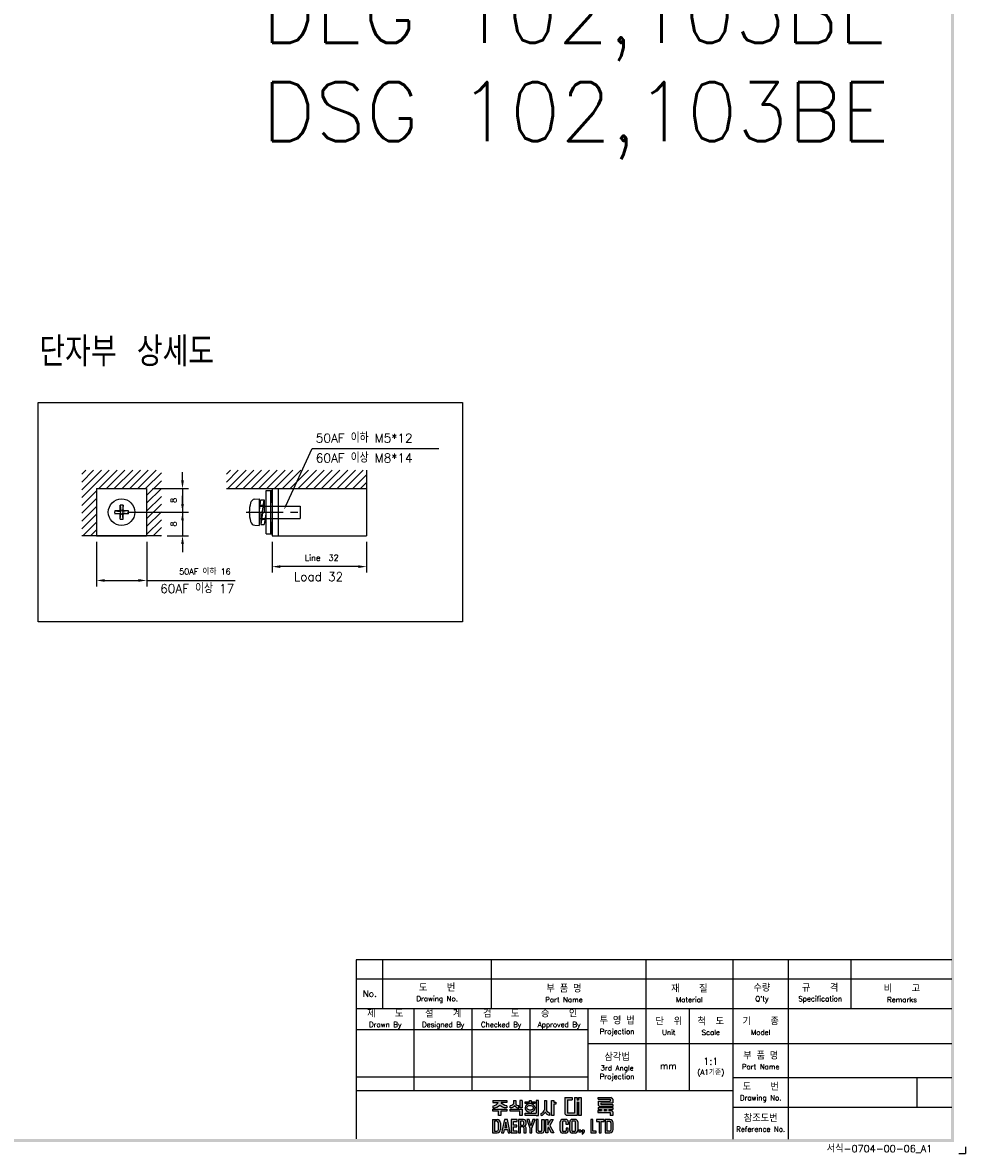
# Model space of a CAD drawing. Extents: x -417 to 993, y -1918 to 617.
# Tile 12 of 25: x 673 to 993, y -17 to 366. Entities that reach past the tile are written whole.
import ezdxf
from ezdxf import colors
from ezdxf.entities.mleader import LeaderData, LeaderLine
from ezdxf.math import Vec2, Vec3

# ---------------------------------------------------------------- set-up
doc = ezdxf.new("R2010")
doc.units = 0
doc.header["$MEASUREMENT"] = 0
doc.linetypes.add('CENTER', pattern=[2, 1.25, -0.25, 0.25, -0.25])
doc.linetypes.add('HIDDEN', pattern=[0.375, 0.25, -0.125])
doc.layers.get('0').update_dxf_attribs({"linetype": 'CONTINUOUS'})
for name, color, linetype in [('bo', 7, 'CONTINUOUS'), ('cen', 1, 'CENTER'), ('di', 3, 'CONTINUOUS'), ('DIM', 3, 'CONTINUOUS'), ('dimtaxt', 3, 'CONTINUOUS'), ('dwg', 7, 'CONTINUOUS'), ('HIDE', 2, 'HIDDEN')]:
    doc.layers.add(name, color=color, linetype=linetype)
doc.styles.add('KIM', font='ROMANS.shx', dxfattribs={"height": 5, "bigfont": 'GSG1.shx'})
doc.styles.get("Standard").update_dxf_attribs({"font": 'romans.shx', "height": 2, "bigfont": 'hgs.shx'})
doc.dimstyles.new('STANDARD$0', dxfattribs={"dimtxt": 5, "dimasz": 5, "dimexe": 1, "dimexo": 2, "dimgap": 2, "dimtad": 1, "dimdec": 4, "dimzin": 12, "dimdsep": 46, "dimtxsty": 'KIM', "dimcen": -1, "dimdle": 0.1, "dimadec": 0, "dimazin": 0, "dimtfac": 1, "dimtdec": 4, "dimtmove": 0, "dimatfit": 3, "dimfxl": 0, "dimtolj": 1, "dimtzin": 0, "dimarcsym": 0})

# ---------------------------------------------------------------- blocks, each defined once
blk = doc.blocks.new('도면서식 A1')
at = {"layer": 'di', "insert": (780.92, -2.61), "char_height": 2.2, "width": 38.8706, "attachment_point": 4}
blk.add_mtext('서식-0704-00-06_A1', dxfattribs=at)
blk = doc.blocks.new('대륙')
at = {"layer": 'dimtaxt'}
h = blk.add_hatch(color=256, dxfattribs=at)
edge = h.paths.add_edge_path()
edge.add_line((51.99, 12.18), (47.65, 12.18))
edge.add_line((47.65, 12.18), (47.65, 11.59))
edge.add_line((47.65, 11.59), (49.36, 11.59))
edge.add_ellipse((47.48, 11.55), major_axis=(1.89, 0.39), ratio=0.576936, start_angle=268.0794, end_angle=342.4305, ccw=False)
edge.add_line((47.64, 10.44), (47.64, 9.87))
edge.add_ellipse((47.59, 11.36), major_axis=(2.46, 0), ratio=0.608939, start_angle=-88.7913, end_angle=-24.3158)
edge.add_ellipse((52.06, 11.36), major_axis=(-2.46, 0), ratio=0.608939, start_angle=384.3158, end_angle=448.3061)
edge.add_line((51.99, 9.87), (51.99, 10.51))
edge.add_ellipse((52.11, 11.62), major_axis=(-1.91, 0.31), ratio=0.577613, start_angle=17.5125, end_angle=91.8636, ccw=False)
edge.add_line((50.24, 11.59), (51.99, 11.59))
edge.add_line((51.99, 11.59), (51.99, 12.18))
h.paths.add_polyline_path([(52, 9.48), (47.64, 9.48), (47.64, 8.87), (49.46, 8.87), (49.46, 7.49), (50.19, 7.49), (50.19, 8.88), (52, 8.88)])
edge = h.paths.add_edge_path()
edge.add_arc((55.25, 11.18), 0.45, 180, 220.7047, ccw=False)
edge.add_line((54.8, 11.18), (54.8, 12.18))
edge.add_line((54.8, 12.18), (54.06, 12.18))
edge.add_line((54.06, 12.18), (54.06, 11.18))
edge.add_arc((53.61, 11.18), 0.45, 319.2953, 360, ccw=False)
edge.add_spline(control_points=[(53.95, 10.89), (53.94, 10.88), (53.93, 10.87), (53.83, 10.76), (53.7, 10.68), (53.03, 10.51)], knot_values=[3.761053, 3.761053, 3.761053, 3.761053, 3.807132, 3.807132, 4.298097, 4.298097, 4.298097, 4.298097], degree=3, periodic=0)
edge.add_line((53.03, 10.51), (53.03, 9.85))
edge.add_spline(control_points=[(53.03, 9.85), (53.05, 9.85), (53.06, 9.85), (53.74, 9.96), (53.94, 10.08), (54.15, 10.22), (54.2, 10.3), (54.43, 10.6)], knot_values=[3.495949, 3.495949, 3.495949, 3.495949, 3.524444, 3.524444, 4.06832, 4.06832, 4.379503, 4.379503, 4.379503, 4.379503], degree=3, periodic=0)
edge.add_spline(control_points=[(54.43, 10.6), (54.65, 10.3), (54.71, 10.22), (54.92, 10.08), (55.12, 9.96), (55.75, 9.88), (55.78, 9.87), (55.8, 9.86)], knot_values=[3.495949, 3.495949, 3.495949, 3.495949, 3.807132, 3.807132, 4.351008, 4.351008, 4.402945, 4.402945, 4.402945, 4.402945], degree=3, periodic=0)
edge.add_line((55.8, 9.86), (55.8, 10.59))
edge.add_spline(control_points=[(55.8, 10.59), (55.78, 10.59), (55.76, 10.6), (55.19, 10.66), (55.03, 10.75), (54.92, 10.87), (54.91, 10.88), (54.91, 10.89)], knot_values=[3.761053, 3.761053, 3.761053, 3.761053, 3.81299, 3.81299, 4.356866, 4.356866, 4.402945, 4.402945, 4.402945, 4.402945], degree=3, periodic=0)
h.paths.add_polyline_path([(56.82, 9.48), (53.03, 9.48), (53.03, 8.87), (56.1, 8.87), (56.1, 7.49), (56.82, 7.49)])
h.paths.add_polyline_path([(56.82, 12.19), (56.1, 12.19), (56.1, 9.87), (56.82, 9.87)])
h.paths.add_polyline_path([(60.76, 11.76), (59.58, 11.76), (59.58, 12.19), (59.05, 12.19), (59.05, 11.76), (57.74, 11.76), (57.74, 11.21), (60.76, 11.21)])
edge = h.paths.add_edge_path()
edge.add_ellipse((59.26, 9.92), major_axis=(-1.56, 0), ratio=0.830145, start_angle=101.7462, end_angle=265.4383)
edge.add_line((59.38, 11.21), (59.13, 11.21))
edge.add_ellipse((59.26, 9.92), major_axis=(1.56, 0), ratio=0.830145, start_angle=94.5617, end_angle=259.6787)
edge.add_line((58.98, 8.65), (58.98, 8.2))
edge.add_line((58.98, 8.2), (59.58, 8.2))
edge.add_line((59.58, 8.2), (59.58, 8.65))
edge = h.paths.add_edge_path(flags=16)
edge.add_spline(control_points=[(60.26, 9.92), (60.26, 10.03), (60.22, 10.15), (60.06, 10.37), (59.93, 10.48), (59.59, 10.63), (59.39, 10.66), (58.99, 10.64), (58.8, 10.59), (58.5, 10.41), (58.39, 10.3), (58.27, 10.07), (58.25, 9.96), (58.28, 9.73), (58.34, 9.62), (58.54, 9.4), (58.69, 9.3), (59.06, 9.19), (59.26, 9.17), (59.65, 9.23), (59.83, 9.31), (60.09, 9.5), (60.18, 9.62), (60.25, 9.8), (60.26, 9.86), (60.26, 9.92)], knot_values=[0, 0, 0, 0, 0.543876, 0.543876, 1.087752, 1.087752, 1.631628, 1.631628, 2.175504, 2.175504, 2.71938, 2.71938, 3.263256, 3.263256, 3.807132, 3.807132, 4.351008, 4.351008, 4.894884, 4.894884, 5.43876, 5.43876, 5.982636, 5.982636, 6.283185, 6.283185, 6.283185, 6.283185], degree=3, periodic=0)
for points in [[(61.83, 12.19), (61.11, 12.19), (61.11, 8.2), (57.74, 8.2), (57.74, 7.47), (61.11, 7.47), (61.83, 7.47)], [(70.89, 12.38), (72.38, 12.38), (72.38, 13.12), (70.01, 13.12), (70.01, 8), (70.53, 7.49), (73.84, 7.49), (73.84, 11.66), (74.29, 11.66), (74.29, 7.49), (75.14, 7.49), (75.14, 13.12), (74.29, 13.12), (74.29, 12.42), (73.84, 12.42), (73.84, 13.12), (73.01, 13.12), (73.01, 8.23), (70.89, 8.23)]]:
    blk.add_hatch(color=256, dxfattribs=at).paths.add_polyline_path(points)
h = blk.add_hatch(color=256, dxfattribs=at)
edge = h.paths.add_edge_path()
edge.add_line((64.41, 12.18), (63.7, 12.18))
edge.add_line((63.7, 12.18), (63.7, 9.23))
edge.add_ellipse((62.86, 9.12), major_axis=(0.66, 0.841), ratio=0.672815, start_angle=218.7862, end_angle=304.0863, ccw=False)
edge.add_line((62.7, 8.19), (62.7, 7.51))
edge.add_ellipse((63.11, 8.54), major_axis=(0.964, 0.919), ratio=0.540942, start_angle=220.7961, end_angle=301.7505)
edge.add_ellipse((64.93, 8.53), major_axis=(-0.866, 0.919), ratio=0.569913, start_angle=58.7442, end_angle=145.288)
edge.add_line((65.35, 7.49), (65.35, 8.17))
edge.add_ellipse((65.18, 9.26), major_axis=(-0.67, 1.07), ratio=0.576723, start_angle=74.3826, end_angle=142.9847, ccw=False)
edge.add_line((64.41, 9.18), (64.41, 12.18))
h.paths.add_polyline_path([(66.65, 10.99), (67.26, 10.99), (67.26, 11.63), (66.64, 11.63), (66.64, 12.18), (65.92, 12.18), (65.92, 7.49), (66.65, 7.49)])
h = blk.add_hatch(color=256, dxfattribs=at)
h.paths.add_polyline_path([(84.17, 12.56), (84.17, 11.99), (80.38, 11.99), (80.38, 10.74), (80.81, 10.32), (84.92, 10.32), (84.92, 10.92), (81.19, 10.92), (81.19, 11.44), (84.92, 11.44), (84.92, 12.6), (84.39, 13.12), (80.36, 13.12), (80.36, 12.56)])
h.paths.add_polyline_path([(83.7, 9.41), (84.92, 9.41), (84.92, 9.97), (80.36, 9.97), (80.36, 9.41), (81.48, 9.41), (81.48, 9.04), (80.35, 9.04), (80.35, 8.42), (84.18, 8.42), (84.18, 7.49), (84.92, 7.49), (84.92, 8.64), (84.52, 9.04), (83.7, 9.04)])
h.paths.add_polyline_path([(83, 9.41), (82.23, 9.41), (82.23, 9.04), (83, 9.04)], flags=17)
h = blk.add_hatch(color=256, dxfattribs=at)
h.paths.add_polyline_path([(47.58, 6.25), (47.58, 2.12), (49.06, 2.12, 0.414214), (50.06, 3.12), (50.06, 5.25, 0.414214), (49.06, 6.25)])
h.paths.add_polyline_path([(48.9, 5.73, -0.414214), (49.4, 5.23), (49.4, 3.16, -0.414214), (48.9, 2.66), (48.23, 2.66), (48.23, 5.73)], flags=16)
h.paths.add_polyline_path([(50.42, 2.11), (51.1, 2.11), (51.31, 3.17), (52.21, 3.17), (52.42, 2.11), (53.1, 2.11), (52.25, 6.23), (51.27, 6.23)])
h.paths.add_polyline_path([(51.77, 5.49), (52.09, 3.74), (51.43, 3.74)], flags=16)
h.paths.add_polyline_path([(53.4, 2.11), (55.25, 2.11), (55.25, 2.66), (54.07, 2.66), (54.07, 3.99), (55.15, 3.99), (55.15, 4.52), (54.06, 4.52), (54.06, 5.7), (55.21, 5.7), (55.21, 6.25), (53.4, 6.25)])
h.paths.add_polyline_path([(55.67, 2.12), (56.33, 2.12), (56.33, 4.05), (56.93, 4.05, -0.414214), (57.33, 3.65), (57.33, 2.12), (58.02, 2.12), (58.02, 3.65, 0.276846), (57.45, 4.24, 0.25864), (58.02, 4.77), (58.02, 5.43, 0.414214), (57.22, 6.23), (55.67, 6.23)])
h.paths.add_polyline_path([(56.33, 5.71), (57.04, 5.71, -0.414214), (57.34, 5.41), (57.34, 4.86, -0.414214), (57.04, 4.56), (56.33, 4.56)], flags=16)
h.paths.add_polyline_path([(59.2, 3.57), (59.2, 2.11), (59.85, 2.11), (59.85, 3.58), (60.8, 6.24), (60.13, 6.24), (59.53, 4.27), (58.97, 6.24), (58.28, 6.24)])
h.paths.add_polyline_path([(61.13, 2.78, 0.414214), (61.88, 2.03), (62.85, 2.03, 0.414214), (63.6, 2.78), (63.6, 6.24), (62.93, 6.24), (62.93, 2.84, -0.414214), (62.68, 2.59), (62.07, 2.59, -0.414214), (61.82, 2.84), (61.82, 6.24), (61.13, 6.24)])
h.paths.add_polyline_path([(64.11, 2.12), (64.77, 2.12), (64.77, 3.42), (64.98, 3.87), (65.9, 2.12), (66.68, 2.12), (65.38, 4.46), (66.48, 6.23), (65.69, 6.23), (64.76, 4.66), (64.76, 6.23), (64.11, 6.23)])
h.paths.add_polyline_path([(68.62, 2.84, 0.414214), (69.42, 2.04), (70.32, 2.04, 0.414214), (71.12, 2.84), (71.12, 3.62), (70.47, 3.62), (70.47, 2.85, -0.414214), (70.17, 2.55), (69.58, 2.55, -0.414214), (69.28, 2.85), (69.28, 5.49, -0.414214), (69.58, 5.79), (70.16, 5.79, -0.414214), (70.46, 5.49), (70.46, 4.76), (71.12, 4.76), (71.12, 5.52, 0.414214), (70.32, 6.32), (69.42, 6.32, 0.414214), (68.62, 5.52)])
h.paths.add_polyline_path([(71.57, 2.84, 0.414214), (72.37, 2.04), (73.25, 2.04, 0.414214), (74.05, 2.84), (74.05, 5.52, 0.414214), (73.25, 6.32), (72.37, 6.32, 0.414214), (71.57, 5.52)])
h.paths.add_polyline_path([(72.23, 5.5, -0.414214), (72.53, 5.8), (73.09, 5.8, -0.414214), (73.39, 5.5), (73.39, 2.85, -0.414214), (73.09, 2.55), (72.53, 2.55, -0.414214), (72.23, 2.85)], flags=16)
h.paths.add_polyline_path([(74.42, 2.34), (75.05, 2.34), (75.05, 2.98), (74.42, 2.98)])
h.paths.add_polyline_path([(75.76, 2.34, -0.316213), (75.39, 2.07), (75.39, 1.77, 0.409412), (76.08, 2.47), (76.08, 2.98), (75.39, 2.98), (75.39, 2.34)])
h.paths.add_polyline_path([(78.08, 2.12), (79.79, 2.12), (79.79, 2.67), (78.75, 2.67), (78.75, 6.24), (78.08, 6.24)])
h.paths.add_polyline_path([(80.68, 2.12), (81.35, 2.12), (81.35, 5.7), (82.27, 5.7), (82.27, 6.24), (79.92, 6.24), (79.92, 5.7), (80.68, 5.7)])
h.paths.add_polyline_path([(82.59, 2.13), (84.07, 2.13, 0.414214), (85.07, 3.13), (85.07, 5.24, 0.414214), (84.07, 6.24), (82.59, 6.24)])
h.paths.add_polyline_path([(83.24, 5.73), (83.9, 5.73, -0.414214), (84.4, 5.23), (84.4, 3.15, -0.414214), (83.9, 2.65), (83.24, 2.65)], flags=16)
for p, q in [((47.65, 12.18), (51.99, 12.18)), ((47.65, 12.18), (47.65, 11.59)), ((47.65, 11.59), (49.36, 11.59)), ((51.99, 11.59), (50.24, 11.59)), ((51.99, 12.18), (51.99, 11.59)), ((54.06, 12.18), (54.8, 12.18)), ((54.06, 12.18), (54.06, 11.18)), ((54.8, 12.18), (54.8, 11.18)), ((55.8, 9.86), (55.8, 10.59)), ((56.82, 12.19), (56.1, 12.19)), ((56.1, 12.19), (56.1, 9.87)), ((56.82, 12.19), (56.82, 9.87)), ((57.74, 11.76), (59.05, 11.76)), ((57.74, 11.21), (57.74, 11.76)), ((60.76, 11.21), (57.74, 11.21)), ((59.05, 11.76), (59.05, 12.19)), ((59.05, 12.19), (59.58, 12.19)), ((59.58, 12.19), (59.58, 11.76)), ((59.58, 11.76), (60.76, 11.76)), ((60.76, 11.76), (60.76, 11.21)), ((61.11, 12.19), (61.11, 8.2)), ((61.83, 12.19), (61.11, 12.19)), ((61.83, 7.47), (61.83, 12.19)), ((63.7, 12.18), (64.41, 12.18)), ((63.7, 12.18), (63.7, 9.23)), ((64.41, 12.18), (64.41, 9.18)), ((65.92, 7.49), (65.92, 12.18)), ((65.92, 12.18), (66.64, 12.18)), ((66.64, 12.18), (66.64, 11.63)), ((66.64, 11.63), (67.26, 11.63)), ((66.65, 10.99), (66.65, 7.49)), ((67.26, 10.99), (66.65, 10.99)), ((67.26, 11.63), (67.26, 10.99)), ((70.01, 13.12), (70.01, 8)), ((70.01, 13.12), (72.38, 13.12)), ((70.89, 12.38), (70.89, 8.23)), ((70.89, 12.38), (72.38, 12.38)), ((72.38, 13.12), (72.38, 12.38)), ((73.01, 13.12), (73.01, 8.23)), ((73.01, 13.12), (73.84, 13.12)), ((73.84, 13.12), (73.84, 12.42)), ((73.84, 12.42), (74.29, 12.42)), ((73.84, 11.66), (73.84, 7.49)), ((73.84, 11.66), (74.29, 11.66)), ((74.29, 13.12), (75.14, 13.12)), ((74.29, 13.12), (74.29, 12.42)), ((74.29, 11.66), (74.29, 7.49)), ((75.14, 13.12), (75.14, 7.49)), ((80.36, 13.12), (84.39, 13.12)), ((80.36, 12.56), (80.36, 13.12)), ((80.36, 12.56), (84.17, 12.56)), ((80.38, 11.99), (84.17, 11.99)), ((80.38, 11.99), (80.38, 10.74)), ((80.81, 10.32), (80.38, 10.74)), ((81.19, 11.44), (84.92, 11.44)), ((81.19, 11.44), (81.19, 10.92)), ((81.19, 10.92), (84.92, 10.92)), ((84.17, 12.56), (84.17, 11.99)), ((84.92, 12.6), (84.39, 13.12)), ((84.92, 12.6), (84.92, 11.44)), ((84.92, 10.92), (84.92, 10.32)), ((47.64, 10.44), (47.64, 9.87)), ((47.64, 9.48), (52, 9.48)), ((47.64, 8.87), (47.64, 9.48)), ((49.46, 8.87), (47.64, 8.87)), ((49.46, 7.49), (49.46, 8.87)), ((50.19, 7.49), (49.46, 7.49)), ((50.19, 8.88), (50.19, 7.49)), ((52, 8.88), (50.19, 8.88)), ((51.99, 10.51), (51.99, 9.87)), ((52, 9.48), (52, 8.88)), ((53.03, 9.85), (53.03, 10.51)), ((53.03, 9.48), (56.82, 9.48)), ((53.03, 8.87), (53.03, 9.48)), ((56.1, 8.87), (53.03, 8.87)), ((56.82, 9.87), (56.1, 9.87)), ((56.1, 7.49), (56.1, 8.87)), ((56.82, 7.49), (56.1, 7.49)), ((56.82, 9.48), (56.82, 7.49)), ((57.74, 8.2), (61.11, 8.2)), ((57.74, 7.47), (57.74, 8.2)), ((61.11, 7.47), (57.74, 7.47)), ((58.98, 8.2), (58.98, 8.65)), ((59.58, 8.65), (59.58, 8.2)), ((61.11, 7.47), (61.83, 7.47)), ((62.7, 7.51), (62.7, 8.19)), ((65.35, 7.49), (65.35, 8.17)), ((66.65, 7.49), (65.92, 7.49)), ((70.53, 7.49), (70.01, 8)), ((73.84, 7.49), (70.53, 7.49)), ((73.01, 8.23), (70.89, 8.23)), ((75.14, 7.49), (74.29, 7.49)), ((80.35, 9.04), (81.48, 9.04)), ((80.35, 9.04), (80.35, 8.42)), ((80.35, 8.42), (84.18, 8.42)), ((80.36, 9.97), (84.92, 9.97)), ((80.36, 9.97), (80.36, 9.41)), ((80.36, 9.41), (81.48, 9.41)), ((80.81, 10.32), (84.92, 10.32)), ((81.48, 9.41), (81.48, 9.04)), ((82.23, 9.41), (83, 9.41)), ((82.23, 9.41), (82.23, 9.04)), ((82.23, 9.04), (83, 9.04)), ((83, 9.41), (83, 9.04)), ((83.7, 9.41), (84.92, 9.41)), ((83.7, 9.41), (83.7, 9.04)), ((83.7, 9.04), (84.52, 9.04)), ((84.18, 8.42), (84.18, 7.49)), ((84.92, 7.49), (84.18, 7.49)), ((84.92, 8.64), (84.52, 9.04)), ((84.92, 9.97), (84.92, 9.41)), ((84.92, 8.64), (84.92, 7.49)), ((47.58, 6.25), (47.58, 2.12)), ((47.58, 6.25), (49.06, 6.25)), ((48.23, 5.73), (48.23, 2.66)), ((48.9, 5.73), (48.23, 5.73)), ((49.4, 3.16), (49.4, 5.23)), ((50.06, 5.25), (50.06, 3.12)), ((51.27, 6.23), (50.42, 2.11)), ((52.25, 6.23), (51.27, 6.23)), ((51.77, 5.49), (51.43, 3.74)), ((51.43, 3.74), (52.09, 3.74)), ((52.09, 3.74), (51.77, 5.49)), ((53.1, 2.11), (52.25, 6.23)), ((55.21, 6.25), (53.4, 6.25)), ((53.4, 6.25), (53.4, 2.11)), ((54.06, 5.7), (55.21, 5.7)), ((54.06, 4.52), (54.06, 5.7)), ((55.15, 4.52), (54.06, 4.52)), ((54.07, 3.99), (55.15, 3.99)), ((54.07, 2.66), (54.07, 3.99)), ((55.15, 3.99), (55.15, 4.52)), ((55.21, 5.7), (55.21, 6.25)), ((55.67, 6.23), (55.67, 2.12)), ((57.22, 6.23), (55.67, 6.23)), ((56.33, 5.71), (56.33, 4.56)), ((57.04, 5.71), (56.33, 5.71)), ((56.33, 4.56), (57.04, 4.56)), ((56.33, 2.12), (56.33, 4.05)), ((56.33, 4.05), (56.93, 4.05)), ((57.33, 3.65), (57.33, 2.12)), ((57.34, 4.86), (57.34, 5.41)), ((58.02, 4.77), (58.02, 5.43)), ((58.02, 2.12), (58.02, 3.65)), ((58.97, 6.24), (58.28, 6.24)), ((58.28, 6.24), (59.2, 3.57)), ((59.53, 4.27), (58.97, 6.24)), ((59.2, 3.57), (59.2, 2.11)), ((60.13, 6.24), (59.53, 4.27)), ((59.85, 3.58), (60.8, 6.24)), ((59.85, 2.11), (59.85, 3.58)), ((60.8, 6.24), (60.13, 6.24)), ((61.13, 6.24), (61.13, 2.78)), ((61.82, 6.24), (61.13, 6.24)), ((61.82, 2.84), (61.82, 6.24)), ((62.93, 2.84), (62.93, 6.24)), ((62.93, 6.24), (63.6, 6.24)), ((63.6, 6.24), (63.6, 2.78)), ((64.11, 2.12), (64.11, 6.23)), ((64.11, 6.23), (64.76, 6.23)), ((64.76, 4.66), (65.69, 6.23)), ((64.76, 6.23), (64.76, 4.66)), ((64.98, 3.87), (64.77, 3.42)), ((65.9, 2.12), (64.98, 3.87)), ((66.48, 6.23), (65.38, 4.46)), ((65.38, 4.46), (66.68, 2.12)), ((65.69, 6.23), (66.48, 6.23)), ((68.62, 2.84), (68.62, 5.52)), ((69.28, 5.49), (69.28, 2.85)), ((70.32, 6.32), (69.42, 6.32)), ((70.16, 5.79), (69.58, 5.79)), ((70.46, 4.76), (70.46, 5.49)), ((71.12, 4.76), (70.46, 4.76)), ((70.47, 3.62), (70.47, 2.85)), ((71.12, 3.62), (70.47, 3.62)), ((71.12, 5.52), (71.12, 4.76)), ((71.12, 2.84), (71.12, 3.62)), ((71.57, 2.84), (71.57, 5.52)), ((72.23, 5.5), (72.23, 2.85)), ((73.25, 6.32), (72.37, 6.32)), ((73.09, 5.8), (72.53, 5.8)), ((73.39, 2.85), (73.39, 5.5)), ((74.05, 5.52), (74.05, 2.84)), ((78.08, 6.24), (78.08, 2.12)), ((78.75, 6.24), (78.08, 6.24)), ((78.75, 2.67), (78.75, 6.24)), ((82.27, 6.24), (79.92, 6.24)), ((79.92, 6.24), (79.92, 5.7)), ((79.92, 5.7), (80.68, 5.7)), ((80.68, 5.7), (80.68, 2.12)), ((81.35, 2.12), (81.35, 5.7)), ((81.35, 5.7), (82.27, 5.7)), ((82.27, 5.7), (82.27, 6.24)), ((82.59, 6.24), (82.59, 2.13)), ((84.07, 6.24), (82.59, 6.24)), ((83.24, 2.65), (83.24, 5.73)), ((83.24, 5.73), (83.9, 5.73)), ((84.4, 3.15), (84.4, 5.23)), ((85.07, 3.13), (85.07, 5.24)), ((47.58, 2.12), (49.06, 2.12)), ((48.23, 2.66), (48.9, 2.66)), ((50.42, 2.11), (51.1, 2.11)), ((51.1, 2.11), (51.31, 3.17)), ((51.31, 3.17), (52.21, 3.17)), ((52.21, 3.17), (52.42, 2.11)), ((52.42, 2.11), (53.1, 2.11)), ((53.4, 2.11), (55.25, 2.11)), ((55.25, 2.66), (54.07, 2.66)), ((55.25, 2.11), (55.25, 2.66)), ((55.67, 2.12), (56.33, 2.12)), ((57.33, 2.12), (58.02, 2.12)), ((59.2, 2.11), (59.85, 2.11)), ((62.85, 2.03), (61.88, 2.03)), ((62.68, 2.59), (62.07, 2.59)), ((64.77, 2.12), (64.11, 2.12)), ((64.77, 3.42), (64.77, 2.12)), ((66.68, 2.12), (65.9, 2.12)), ((70.32, 2.04), (69.42, 2.04)), ((70.17, 2.55), (69.58, 2.55)), ((73.25, 2.04), (72.37, 2.04)), ((73.09, 2.55), (72.53, 2.55)), ((74.42, 2.98), (74.42, 2.34)), ((75.05, 2.98), (74.42, 2.98)), ((75.05, 2.34), (74.42, 2.34)), ((75.05, 2.98), (75.05, 2.34)), ((75.39, 2.98), (75.39, 2.34)), ((76.08, 2.98), (75.39, 2.98)), ((75.76, 2.34), (75.39, 2.34)), ((75.39, 2.07), (75.39, 1.77)), ((76.08, 2.98), (76.08, 2.47)), ((78.08, 2.12), (79.79, 2.12)), ((79.79, 2.67), (78.75, 2.67)), ((79.79, 2.12), (79.79, 2.67)), ((80.68, 2.12), (81.35, 2.12)), ((82.59, 2.13), (84.07, 2.13)), ((83.9, 2.65), (83.24, 2.65))]:
    blk.add_line(p, q, dxfattribs=at)
for centre, radius, start, end in [((53.61, 11.18), 0.45, 319.2953, 360), ((55.25, 11.18), 0.45, 180, 220.7047), ((48.9, 5.23), 0.5, 0, 90), ((49.06, 5.25), 1, 0, 90), ((57.22, 4.85), 0.8, 270, 270), ((56.93, 3.65), 0.4, 0, 90), ((57.04, 5.41), 0.3, 0, 90), ((57.04, 4.86), 0.3, 270, 0), ((57.22, 5.43), 0.8, 0, 90), ((57.26, 5.02), 0.8, 283.6828, 341.6876), ((57.24, 3.47), 0.8, 12.921, 74.819), ((69.42, 5.52), 0.8, 90, 180), ((69.58, 5.49), 0.3, 90, 180), ((70.16, 5.49), 0.3, 0, 90), ((70.32, 5.52), 0.8, 0, 90), ((72.37, 5.52), 0.8, 90, 180), ((72.53, 5.5), 0.3, 90, 180), ((73.09, 5.5), 0.3, 0, 90), ((73.25, 5.52), 0.8, 0, 90), ((83.9, 5.23), 0.5, 0, 90), ((84.07, 5.24), 1, 0, 90), ((48.9, 3.16), 0.5, 270, 0), ((49.06, 3.12), 1, 270, 0), ((61.88, 2.78), 0.75, 180, 270), ((62.07, 2.84), 0.25, 180, 270), ((62.68, 2.84), 0.25, 270, 0), ((62.85, 2.78), 0.75, 270, 0), ((69.42, 2.84), 0.8, 180, 270), ((69.58, 2.85), 0.3, 180, 270), ((70.17, 2.85), 0.3, 270, 0), ((70.32, 2.84), 0.8, 270, 0), ((72.37, 2.84), 0.8, 180, 270), ((72.53, 2.85), 0.3, 180, 270), ((73.09, 2.85), 0.3, 270, 0), ((73.25, 2.84), 0.8, 270, 0), ((75.38, 2.47), 0.7, 270.9408, 0), ((75.38, 2.47), 0.4, 271.6466, 341.8371), ((83.9, 3.15), 0.5, 270, 0), ((84.07, 3.13), 1, 270, 0)]:
    blk.add_arc(centre, radius, start, end, dxfattribs=at)
for centre, major_axis, ratio, start_param, end_param in [((47.48, 11.55), (1.89, 0.39), 0.576936, 4.678869, 5.97654), ((47.59, 11.36), (-2.46, 0), 0.608939, 1.591893, 2.717202), ((59.26, 9.92), (1.56, 0), 0.830145, 1.650413, 4.532248), ((59.26, 9.92), (-1.56, 0), 0.830145, 1.775806, 4.632772), ((62.86, 9.12), (0.66, 0.841), 0.672815, 3.81854, 5.307307), ((63.11, 8.54), (0.964, 0.919), 0.540942, 3.853619, 5.26654)]:
    blk.add_ellipse(centre, major_axis=major_axis, ratio=ratio, start_param=start_param, end_param=end_param, dxfattribs=at)
at = {"layer": 'dimtaxt', "extrusion": (0, 0, -1)}
for centre, major_axis, ratio, start_param, end_param in [((52.06, 11.36), (-2.46, 0), 0.608939, -1.541231, -0.42439), ((52.11, 11.62), (-1.91, 0.31), 0.577613, 4.679864, 5.977535), ((64.93, 8.53), (-0.866, 0.919), 0.569913, 3.747431, 5.257905), ((65.18, 9.26), (-0.67, 1.07), 0.576723, 3.787632, 4.984965)]:
    blk.add_ellipse(centre, major_axis=major_axis, ratio=ratio, start_param=start_param, end_param=end_param, dxfattribs=at)
at = {"layer": 'dimtaxt'}
for points, knots in [([(53.95, 10.89), (53.94, 10.88), (53.93, 10.87), (53.83, 10.76), (53.7, 10.68), (53.03, 10.51)], [3.7610527, 3.7610527, 3.7610527, 3.7610527, 3.8071317, 3.8071317, 4.2980967, 4.2980967, 4.2980967, 4.2980967]), ([(54.43, 10.6), (54.2, 10.3), (54.15, 10.22), (53.94, 10.08), (53.74, 9.96), (53.06, 9.85), (53.05, 9.85), (53.03, 9.85)], [3.4959493, 3.4959493, 3.4959493, 3.4959493, 3.8071317, 3.8071317, 4.3510077, 4.3510077, 4.3795026, 4.3795026, 4.3795026, 4.3795026]), ([(54.43, 10.6), (54.65, 10.3), (54.71, 10.22), (54.92, 10.08), (55.12, 9.96), (55.75, 9.88), (55.78, 9.87), (55.8, 9.86)], [3.4959493, 3.4959493, 3.4959493, 3.4959493, 3.8071317, 3.8071317, 4.3510077, 4.3510077, 4.4029453, 4.4029453, 4.4029453, 4.4029453]), ([(54.91, 10.89), (54.91, 10.88), (54.92, 10.87), (55.03, 10.75), (55.19, 10.66), (55.76, 10.6), (55.78, 10.59), (55.8, 10.59)], [3.7610527, 3.7610527, 3.7610527, 3.7610527, 3.8071317, 3.8071317, 4.3510077, 4.3510077, 4.4029453, 4.4029453, 4.4029453, 4.4029453]), ([(60.26, 9.92), (60.26, 10.03), (60.22, 10.15), (60.06, 10.37), (59.93, 10.48), (59.59, 10.63), (59.39, 10.66), (58.99, 10.64), (58.8, 10.59), (58.5, 10.41), (58.39, 10.3), (58.27, 10.07), (58.25, 9.96), (58.28, 9.73), (58.34, 9.62), (58.54, 9.4), (58.69, 9.3), (59.06, 9.19), (59.26, 9.17), (59.65, 9.23), (59.83, 9.31), (60.09, 9.5), (60.18, 9.62), (60.25, 9.8), (60.26, 9.86), (60.26, 9.92)], [0, 0, 0, 0, 0.543876, 0.543876, 1.087752, 1.087752, 1.631628, 1.631628, 2.175504, 2.175504, 2.71938, 2.71938, 3.263256, 3.263256, 3.807132, 3.807132, 4.351008, 4.351008, 4.894884, 4.894884, 5.43876, 5.43876, 5.982636, 5.982636, 6.283185, 6.283185, 6.283185, 6.283185])]:
    blk.add_open_spline(points, degree=3, knots=knots, dxfattribs=at)
blk = doc.blocks.new('*D1054')
at = {"layer": 'di'}
for p, q in [((698.31, 190.14), (698.31, 174.98)), ((715.31, 190.14), (715.31, 174.98)), ((701.11, 176.98), (712.51, 176.98)), ((715.31, 176.98), (745.3, 176.98))]:
    blk.add_line(p, q, dxfattribs=at)
for points in [[(701.11, 177.45), (701.11, 176.52), (698.31, 176.98)], [(712.51, 177.45), (712.51, 176.52), (715.31, 176.98)]]:
    blk.add_solid(points, dxfattribs=at)
at = {"layer": 'di', "insert": (735.06, 179.98), "char_height": 2, "attachment_point": 5}
blk.add_mtext('\\A1;50AF 이하 16', dxfattribs=at)
blk = doc.blocks.new('*D1055')
at = {"layer": 'di'}
for p, q in [((727.46, 202.94), (727.46, 205.74)), ((708.81, 200.14), (729.46, 200.14)), ((727.46, 200.14), (727.46, 192.14)), ((722.28, 192.14), (729.46, 192.14)), ((727.46, 189.34), (727.46, 186.54))]:
    blk.add_line(p, q, dxfattribs=at)
for points in [[(727, 202.94), (727.93, 202.94), (727.46, 200.14)], [(727, 189.34), (727.93, 189.34), (727.46, 192.14)]]:
    blk.add_solid(points, dxfattribs=at)
at = {"layer": 'di', "insert": (724.46, 196.14), "char_height": 2, "attachment_point": 5, "rotation": 90}
blk.add_mtext('\\A1;8', dxfattribs=at)
blk = doc.blocks.new('*D1056')
at = {"layer": 'di'}
for p, q in [((727.46, 210.94), (727.46, 213.74)), ((717.31, 208.14), (729.46, 208.14)), ((727.46, 208.14), (727.46, 200.14)), ((717.31, 200.14), (729.46, 200.14)), ((727.46, 197.34), (727.46, 194.54))]:
    blk.add_line(p, q, dxfattribs=at)
for points in [[(727, 210.94), (727.93, 210.94), (727.46, 208.14)], [(727, 197.34), (727.93, 197.34), (727.46, 200.14)]]:
    blk.add_solid(points, dxfattribs=at)
at = {"layer": 'di', "insert": (724.46, 204.14), "char_height": 2, "attachment_point": 5, "rotation": 90}
blk.add_mtext('\\A1;8', dxfattribs=at)
blk = doc.blocks.new('bxx')
at = {"layer": 'bo', "linetype": 'Continuous'}
for p, q in [((681.63, -342.37), (682.83, -333.73)), ((682.83, -333.73), (685.23, -333.73)), ((684.03, -341.5), (685.23, -333.73)), ((684.67, -337.33), (685.23, -337.33)), ((685.23, -333.73), (685.23, -342.12)), ((681.63, -342.37), (684.03, -341.5)), ((682.83, -341.93), (682.83, -350.33)), ((684.03, -342.56), (682.83, -350.33)), ((684.03, -342.56), (686.43, -341.69)), ((686.43, -341.69), (685.23, -350.33)), ((682.83, -346.73), (683.39, -346.73)), ((682.83, -350.33), (685.23, -350.33))]:
    blk.add_line(p, q, dxfattribs=at)
at = {"layer": 'HIDE'}
for p, q in [((682.33, -337.33), (684.67, -337.33)), ((683.39, -346.73), (685.73, -346.73))]:
    blk.add_line(p, q, dxfattribs=at)
blk = doc.blocks.new('*D1057')
at = {"layer": 'di'}
for p, q in [((757.89, 190.14), (757.89, 179.67)), ((789.89, 190.14), (789.89, 179.67)), ((787.09, 181.67), (760.69, 181.67))]:
    blk.add_line(p, q, dxfattribs=at)
for points in [[(760.69, 182.14), (760.69, 181.21), (757.89, 181.67)], [(787.09, 182.14), (787.09, 181.21), (789.89, 181.67)]]:
    blk.add_solid(points, dxfattribs=at)
at = {"layer": 'di', "insert": (774.69, 184.67), "char_height": 2, "attachment_point": 5}
blk.add_mtext('\\A1;Line  32', dxfattribs=at)

msp = doc.modelspace()

# ---------------------------------------------------------------- hatches: boundary and pattern name
h = msp.add_hatch()
h.set_pattern_fill('ANSI31', color=256, scale=15, style=0)
h.set_pattern_definition([(45, (1386.5946, -700.5953), (-1.3258252, 1.3258252), [])])
h.paths.add_polyline_path([(720.285, 214.361), (693.326, 214.361), (693.326, 192.142), (698.305, 192.142), (698.305, 208.142), (715.305, 208.142), (715.305, 192.142), (720.285, 192.142)])
h = msp.add_hatch()
h.set_pattern_fill('ANSI31', color=256, scale=15, style=0)
h.set_pattern_definition([(45, (1390.5673, -700.5953), (-1.3258252, 1.3258252), [])])
h.paths.add_polyline_path([(742.349, 214.361), (742.349, 208.142), (789.891, 208.142), (789.891, 214.361)])

# ---------------------------------------------------------------- linework, layer by layer
for p, q in [((789.891, 214.361), (789.891, 192.142)), ((698.305, 208.142), (698.305, 192.142)), ((698.305, 208.142), (715.305, 208.142)), ((715.305, 208.142), (715.305, 192.142)), ((742.349, 208.142), (789.891, 208.142)), ((755.843, 192.792), (755.843, 207.492)), ((755.843, 207.492), (757.443, 207.492)), ((757.443, 192.792), (757.443, 207.492)), ((757.443, 207.492), (757.743, 207.492)), ((757.743, 207.492), (757.743, 203.792)), ((757.891, 208.142), (757.891, 192.142)), ((759.891, 208.142), (759.891, 192.142)), ((751.95, 204.515), (753.412, 204.642)), ((753.412, 204.642), (753.412, 195.642)), ((705.972, 200.642), (704.458, 200.642)), ((704.458, 199.642), (706.323, 199.853)), ((705.972, 199.642), (704.458, 199.642)), ((705.972, 199.642), (704.458, 199.642)), ((704.469, 200.642), (706.323, 200.432)), ((706.305, 202.49), (706.516, 200.625)), ((706.305, 200.976), (706.305, 202.49)), ((706.305, 197.795), (706.516, 199.66)), ((707.305, 202.49), (707.095, 200.625)), ((707.305, 197.795), (707.095, 199.66)), ((708.793, 200.642), (707.288, 200.432)), ((708.793, 199.642), (707.288, 199.853)), ((707.305, 200.976), (707.305, 202.49)), ((707.305, 200.976), (707.305, 201.82)), ((709.153, 200.642), (707.639, 200.642)), ((709.153, 200.642), (707.639, 200.642)), ((709.153, 199.642), (707.639, 199.642)), ((753.712, 202.242), (767.412, 202.242)), ((767.412, 202.242), (767.412, 198.042)), ((706.305, 197.795), (706.305, 199.309)), ((707.305, 197.795), (707.305, 199.309)), ((751.95, 195.77), (753.412, 195.642)), ((753.712, 198.042), (767.412, 198.042)), ((757.443, 196.792), (757.443, 196.792)), ((757.743, 192.792), (757.743, 196.492)), ((720.285, 192.142), (693.326, 192.142)), ((698.305, 192.142), (715.305, 192.142)), ((755.843, 192.792), (757.443, 192.792)), ((757.443, 192.792), (757.743, 192.792)), ((757.891, 192.142), (789.891, 192.142))]:
    msp.add_line(p, q)
msp.add_circle((706.805, 200.142), 4.5)
for centre, radius, start, end in [((762.112, 200.142), 12, 164.50603, 195.49397), ((752.09, 202.921), 1.6, 95, 164.50603), ((757.443, 203.792), 0.3, 270, 0), ((706.805, 200.142), 2.4, 167.9753, 192.0247), ((705.972, 200.976), 0.333, 270, 0), ((705.972, 199.309), 0.333, 0, 90), ((706.805, 200.142), 2.4, 77.9753, 102.0247), ((706.805, 200.142), 0.5, 143.94661, 216.05339), ((706.352, 200.596), 0.167, 260, 10), ((706.352, 199.689), 0.167, 350, 100), ((706.805, 200.142), 0.5, 53.94661, 126.05339), ((706.805, 200.142), 0.5, 233.94661, 306.05339), ((707.259, 200.596), 0.167, 170, 280), ((707.259, 199.689), 0.167, 80, 190), ((706.805, 200.142), 0.5, 323.94661, 36.05339), ((707.639, 200.976), 0.333, 180, 270), ((707.639, 199.309), 0.333, 90, 180), ((706.805, 200.142), 2.4, 347.9753, 12.0247), ((753.712, 202.542), 0.3, 180, 270), ((706.805, 200.142), 2.4, 257.9753, 282.0247), ((752.09, 197.364), 1.6, 195.49397, 265), ((753.712, 197.742), 0.3, 90, 180), ((757.443, 196.492), 0.3, 0, 90)]:
    msp.add_arc(centre, radius, start, end)
at = {"layer": 'cen', "ltscale": 10}
msp.add_line((749.098, 200.142), (768.608, 200.142), dxfattribs=at)
at = {"layer": 'di'}
for p in [(992.968, -15.206), (990.784, -17.39)]:
    msp.add_line(p, (992.968, -17.39), dxfattribs=at)
msp.add_lwpolyline([(678.544, 237.312), (822.37, 237.312), (822.37, 162.919), (678.544, 162.919)], close=True, dxfattribs=at)
at = {"layer": 'dimtaxt'}
for p, q in [((988.42, 48.243), (786.4, 48.243)), ((786.4, 48.243), (786.4, -12.476)), ((795.379, 31.842), (795.379, 48.222)), ((832.264, 31.863), (832.264, 48.243)), ((884.68, 31.863), (884.68, 48.243)), ((914.164, 31.863), (914.164, 48.243)), ((932.937, 31.863), (932.937, 48.243)), ((954.276, 31.863), (954.276, 48.243)), ((988.42, 41.691), (786.4, 41.691)), ((806.056, 3.883), (806.056, 31.682)), ((825.712, 3.883), (825.712, 31.682)), ((845.368, 3.883), (845.368, 31.682)), ((865.024, 3.883), (865.024, 31.682)), ((884.68, 3.883), (884.68, 31.682)), ((899.422, 3.883), (899.422, 31.682)), ((914.164, -12.516), (914.164, 31.682)), ((932.937, -12.516), (932.937, 31.682)), ((865.024, 24.556), (786.445, 24.556)), ((988.42, 19.82), (865.024, 19.82)), ((865.024, 8.497), (786.47, 8.497)), ((988.42, 8.236), (914.164, 8.236)), ((976.617, -1.853), (976.617, 8.236)), ((914.164, 3.883), (786.4, 3.883)), ((988.42, -1.853), (914.164, -1.853))]:
    msp.add_line(p, q, dxfattribs=at)
at = {"layer": 'dwg'}
msp.add_line((988.42, 31.682), (786.4, 31.682), dxfattribs=at)
for points in [[(989.146, 613.24), (988.054, 612.148), (989.146, -13.568), (988.054, -12.476)], [(786.58, 31.846), (786.58, 31.518), (988.147, 31.846), (988.147, 31.518)], [(989.146, -13.568), (988.054, -12.476), (98.074, -13.568), (99.166, -12.476)]]:
    msp.add_trace(points, dxfattribs=at)

# ---------------------------------------------------------------- block references
at = {"xscale": 0.5, "yscale": 0.5, "zscale": 0.5}
msp.add_blockref('bxx', (412.596, 371.157), dxfattribs=at)
at = {"layer": 'di', "xscale": 1.092, "yscale": 1.092, "zscale": 1.092}
msp.add_blockref('대륙', (780.629, -12.748), dxfattribs=at)
at = {"layer": 'dwg', "xscale": 1.092, "yscale": 1.092, "zscale": 1.092}
msp.add_blockref('도면서식 A1', (93.16, -13.022), dxfattribs=at)

# ---------------------------------------------------------------- texts
at = {"layer": 'di'}
for s, insert, char_height, width, attachment_point in [('{\\Fromans,hgs|c129;단자부 상세도}', (678.9, 259.639), 10, 116.39597, 1), ('{\\H1.1x;도    번\\P\\H0.72727x;Drawing No.}', (813.821, 36.814), 2.184, 36.88507, 5), ('{\\H1.1x;부 품 명\\P\\H0.72727x;Part Name}', (856.834, 36.777), 2.184, 49.14, 5), ('{\\H1.1x;재    질\\P\\H0.72727x;Material}', (899.336, 36.777), 2.184, 30.07476, 5), ("{\\H1.1x;수량\\P\\H0.72727x;Q'ty}", (923.96, 36.777), 2.184, 10.32924, 5), ('{\\H1.1x;규    격\\P\\H0.72727x;Specification}', (943.731, 36.777), 2.184, 29.484, 5), ('{\\H1.1x;비    고\\P\\H0.72727x;Remarks}', (971.468, 36.777), 2.184, 42.588, 5), ('No.', (790.979, 36.814), 2.184, 8.79945, 5), ('{\\H1.1x;제    도\\P\\H0.72727x;Drawn By}', (796.228, 28.037), 2.184, 19.656, 5), ('{\\H1.1x;설    계}\\P{\\H0.8x;Designed By}', (815.884, 28.037), 2.184, 19.656, 5), ('{\\H1.1x;검    도\\P\\H0.72727x;Checked By}', (835.54, 28.037), 2.184, 19.656, 5), ('승    인\\P{\\H0.72727x;Approved By}', (855.196, 28.037), 2.4024, 19.656, 5), ('투 영 법\\P{\\H0.72727x;Projection}', (874.852, 25.669), 2.4024, 19.656, 5), ('{\\H1.1x;단  위}\\P{\\H0.8x;Unit}', (892.388, 25.669), 2.184, 17.472, 5), ('{\\H1.1x;척  도\\P\\H0.72727x;Scale}', (906.628, 25.669), 2.184, 17.472, 5), ('기    종\\P{\\H0.72727x;Model}', (923.55, 25.669), 2.4024, 18.77284, 5), ('{\\H1.1x;삼각법\\H0.45455x;\\P\\H1.6x;3rd Angle\\PProjection}', (874.852, 11.851), 2.184, 19.656, 5), ('부 품 명\\P{\\H0.72727x;Part Name}', (923.55, 14.028), 2.4024, 18.77284, 5), ('도    번\\P{\\H0.72727x;Drawing No.}', (923.55, 3.191), 2.4024, 18.77284, 5), ('참조도번\\P{\\H0.72727x;Reference No.}', (923.55, -7.165), 2.4024, 18.77284, 5)]:
    msp.add_mtext(s, dxfattribs=dict(at, insert=insert, char_height=char_height, width=width, attachment_point=attachment_point))
at = {"layer": 'di', "char_height": 3, "attachment_point": 1}
for s, insert in [('50AF 이하 M5*12', (772.672, 226.777)), ('60AF 이상 M8*14', (772.672, 220.02)), ('\\A1;Load 32', (765.224, 179.78)), ('\\A1;60AF 이상 17', (719.906, 175.712))]:
    msp.add_mtext(s, dxfattribs=dict(at, insert=insert))
at = {"layer": 'DIM', "insert": (754.489, 579.424), "char_height": 20, "width": 782.77285, "attachment_point": 1}
msp.add_mtext('{\\Fromans,hgs|c129;D}EG 32,33BE\\PDSG 32,33BE\\PDEG 52,53BE\\PDSG 52,53BE\\PDEG 62,63BE\\PDSG 62,63BE\\PDEG 102,103BE\\PDSG 102,103BE', dxfattribs=at)
at = {"layer": 'dimtaxt'}
msp.add_text('mm', height=2.184, dxfattribs=at).set_placement((889.416, 11.152))
at = {"layer": 'dimtaxt', "insert": (906.628, 11.851), "char_height": 2.4024, "width": 17.472, "attachment_point": 5}
msp.add_mtext('1:1\\P{\\H0.72727x;(A1기준)}', dxfattribs=at)

# ---------------------------------------------------------------- dimensions: what is measured, and where the dimension line sits
at = {"layer": 'di'}
for base, p1, p2, picture, middle in [((727.462, 200.142), (715.305, 208.142), (715.305, 200.142), '*D1056', (727.462, 204.142)), ((727.462, 192.142), (706.805, 200.142), (720.285, 192.142), '*D1055', (727.462, 196.142))]:
    dim = msp.add_linear_dim(base=base, p1=p1, p2=p2, angle=90, dimstyle='STANDARD$0', override={"dimtxt": 3, "dimasz": 2.8, "dimexe": 2, "dimdec": 2, "dimzin": 8, "dimtxsty": 'Standard', "dimcen": 0, "dimclrd": 256, "dimclre": 256, "dimclrt": 256, "dimadec": 2, "dimazin": 2, "dimtfac": 0.6, "dimtdec": 2, "dimtzin": 8, "dimlwd": 65535, "dimlwe": 65535, "dimarcsym": 1}, dxfattribs=at)
    dim.commit()
    dim.dimension.update_dxf_attribs({"geometry": picture, "text_midpoint": middle, "dimtype": 160})
for base, p1, p2, text, picture, middle in [((715.305, 176.985), (698.305, 192.142), (715.305, 192.142), '50AF 이하 16', '*D1054', (735.062, 176.985)), ((757.891, 181.672), (789.891, 192.142), (757.891, 192.142), 'Line  32', '*D1057', (774.693, 181.672))]:
    dim = msp.add_linear_dim(base=base, p1=p1, p2=p2, text=text, dimstyle='STANDARD$0', override={"dimtxt": 3, "dimasz": 2.8, "dimexe": 2, "dimdec": 2, "dimzin": 8, "dimtxsty": 'Standard', "dimcen": 0, "dimclrd": 256, "dimclre": 256, "dimclrt": 256, "dimadec": 2, "dimazin": 2, "dimtfac": 0.6, "dimtdec": 2, "dimtzin": 8, "dimlwd": 65535, "dimlwe": 65535, "dimarcsym": 1}, dxfattribs=at)
    dim.commit()
    dim.dimension.update_dxf_attribs({"geometry": picture, "text_midpoint": middle, "dimtype": 160})

# ---------------------------------------------------------------- leaders
ml = msp.add_multileader_mtext('Standard', dxfattribs=at)
ml.set_content(' ', color=256)
ml.set_leader_properties()
ml.build(insert=Vec2(0, 0))
ml.multileader.update_dxf_attribs({"text_right_attachment_type": 6, "dogleg_length": 0.36, "arrow_head_size": 1.44})
ctx = ml.context
ctx.base_point, ctx.char_height, ctx.arrow_head_size, ctx.landing_gap_size, ctx.plane_origin = Vec3(814.42, 221.755), 1.44, 1.44, 0.72, Vec3(764.85, 210.885)
ctx.right_attachment = 6
notes = []
notes.append((ctx, [(0, (1, 1, 0), (771.471, 221.755), (1, 0), 42.949, [(0, [(761.917, 201.031)], 0, [])])]))
ctx.mtext.insert, ctx.mtext.flow_direction = Vec3(815.14, 222.475), 5
for ctx, leaders in notes:
    for number, flags, end, landing, length, lines in leaders:
        leader = LeaderData()
        leader.index, (leader.has_last_leader_line, leader.has_dogleg_vector, leader.attachment_direction) = number, flags
        leader.last_leader_point, leader.dogleg_vector, leader.dogleg_length = Vec3(end), Vec3(landing), length
        for number, points, colour, breaks in lines:
            line = LeaderLine()
            line.index, line.vertices, line.color, line.breaks = number, Vec3.list(points), colors.encode_raw_color(colour), breaks
            leader.lines.append(line)
        ctx.leaders.append(leader)

doc.saveas('drawing.dxf')
